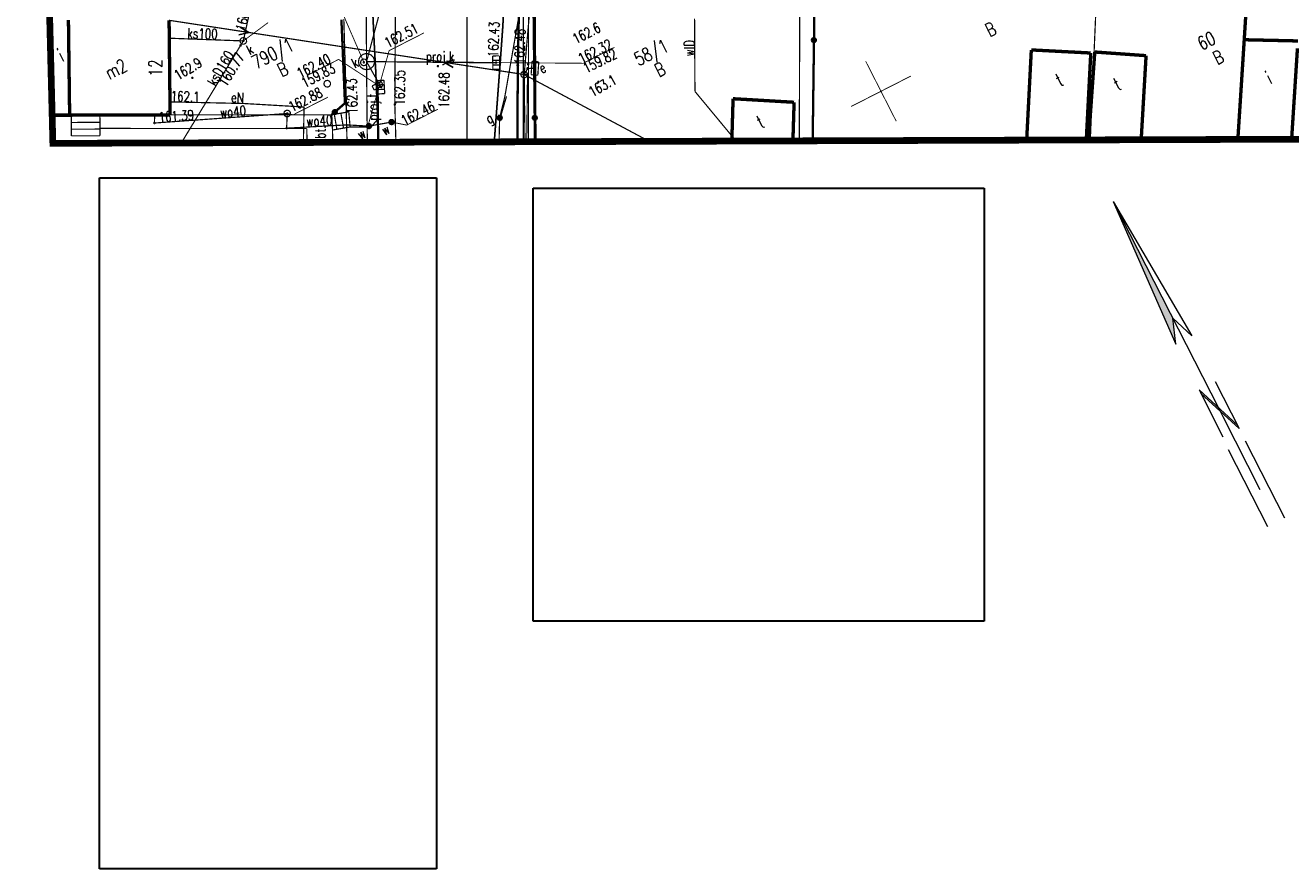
# Model space of a CAD drawing. Extents: x 0 to 7432618, y -40 to 5712028.
# Tile 60 of 165: x 7431171 to 7431265, y 5711570 to 5711632. Entities that reach past the tile are written whole.
import ezdxf
from ezdxf.enums import TextEntityAlignment as Align

# ---------------------------------------------------------------- set-up
doc = ezdxf.new("R2010")
doc.units = 0
doc.header["$MEASUREMENT"] = 0
for name, pattern in [('0', [1.5, 1, -0.5]), ('2218', [1, 0.5, -0.5]), ('3901', [0]), ('5102', [0])]:
    doc.linetypes.add(name, pattern=pattern)
for name, color, linetype in [('Dzialki', 7, 'Continuous'), ('EADTD_T_0', 7, 'Continuous'), ('EGBB_E_T_0', 7, 'Continuous'), ('EGBB_L_0', 7, 'Continuous'), ('EGBE_L_3', 7, 'Continuous'), ('Numery_dzialek', 7, 'Continuous'), ('OTK_E_T_3', 7, 'Continuous'), ('OTK_L_0', 7, 'Continuous'), ('OTK_L_1', 7, 'Continuous'), ('OTK_L_2', 7, 'Continuous'), ('OTK_L_4', 7, 'Continuous'), ('OTK_L_6', 7, 'Continuous'), ('OTO_L_0', 7, 'Continuous'), ('OTO_L_1', 7, 'Continuous'), ('OTO_L_2', 7, 'Continuous'), ('OTR_T_0', 7, 'Continuous'), ('OTR_T_1', 7, 'Continuous'), ('P_SUGP_L_0', 7, 'Continuous'), ('P_SUKP_E_T_0', 7, 'Continuous'), ('P_SUKP_L_0', 7, 'Continuous'), ('P_SUL_E_T_0', 7, 'Continuous'), ('P_SUL_L_0', 7, 'Continuous'), ('P_SUP_T_4', 7, 'Continuous'), ('SUE_E_T_1', 7, 'Continuous'), ('SUE_T_4', 7, 'Continuous'), ('SUEP_E_T_0', 7, 'Continuous'), ('SUEP_L_0', 7, 'Continuous'), ('SUER_T_0', 7, 'Continuous'), ('SUG_E_T_2', 7, 'Continuous'), ('SUG_T_1', 7, 'Continuous'), ('SUGP_L_0', 7, 'Continuous'), ('SUGR_T_0', 7, 'Continuous'), ('SUK_E_T_4', 7, 'Continuous'), ('SUK_T_1', 7, 'Continuous'), ('SUK_T_3', 7, 'Continuous'), ('SUKP_E_T_0', 7, 'Continuous'), ('SUKP_L_0', 7, 'Continuous'), ('SUKR_T_0', 7, 'Continuous'), ('SUL_L_1', 7, 'Continuous'), ('SUP_E_T_1', 7, 'Continuous'), ('SUP_L_1', 7, 'Continuous'), ('SUP_T_0', 7, 'Continuous'), ('SUP_T_2', 7, 'Continuous'), ('SUP_T_4', 7, 'Continuous'), ('SUW_E_T_2', 7, 'Continuous'), ('SUW_T_5', 7, 'Continuous'), ('SUWP_E_T_0', 7, 'Continuous'), ('SUWP_L_0', 7, 'Continuous'), ('SUWR_T_0', 7, 'Continuous'), ('Uzytki', 7, 'Continuous'), ('zakres', 7, 'Continuous'), ('Znak północy', 7, 'Continuous')]:
    doc.layers.add(name, color=color, linetype=linetype)
doc.layers.add('rura PRE', color=7, linetype='Continuous', lineweight=30, true_color=0x000000)
doc.styles.add('STYL_ARIAL', font='simplex', dxfattribs={"width": 0.75, "oblique": 0.1})
picture_1 = doc.add_image_def('image2.jpg', size_in_pixel=(1617, 3311))
picture_2 = doc.add_image_def('image3.jpg', size_in_pixel=(1075, 1032))

# ---------------------------------------------------------------- blocks, each defined once
blk = doc.blocks.new('W_POL')
at = {"color": 0, "linetype": 'Continuous', "lineweight": 0}
for p, q in [((0, 13.393), (-0.67, 1.818)), ((0, 13.393), (0, -3.92)), ((0, 13.393), (0.668, 1.818)), ((-0.67, 1.818), (0, 3.636)), ((0.668, 1.818), (0, 3.636)), ((-0.67, -2.007), (-0.67, -5.929)), ((-0.67, -2.007), (0.669, -5.621)), ((-0.67, -2.314), (0.67, -5.929)), ((0.669, -2.007), (0.669, -5.929)), ((0, -3.92), (0, -4.59)), ((0, -4.59), (0, -10.676)), ((-0.755, -6.94), (-0.755, -13.393)), ((0.671, -6.94), (0.671, -13.393))]:
    blk.add_line(p, q, dxfattribs=at)
at = {"color": 0, "linetype": 'Continuous', "lineweight": 0, "extrusion": (0, 0, -1)}
for points in [[(0, 13.393), (0, 3.636), (0.67, 1.818)], [(0, -3.814), (0, -4.122), (0.67, -2.007), (0.67, -2.314)]]:
    blk.add_solid(points, dxfattribs=at)

msp = doc.modelspace()

# ---------------------------------------------------------------- linework, layer by layer
at = {"layer": 'Dzialki', "color": 18, "true_color": 0x000000, "const_width": 0.09}
for points in [[(7431208.508, 5711654.877), (7431208.66, 5711623.655)], [(7431229.284, 5711623.723), (7431229.731, 5711654.68)], [(7431249.961, 5711623.791), (7431251.284, 5711654.495)], [(7431194.583, 5711623.608), (7431194.342, 5711632.788)]]:
    msp.add_lwpolyline(points, dxfattribs=at)
at = {"layer": 'EGBB_L_0', "color": 18, "true_color": 0x000000, "const_width": 0.25}
for points in [[(7431261.743, 5711636.26), (7431261.43, 5711631.25)], [(7431173.914, 5711625.634), (7431173.824, 5711632.722)], [(7431181.4, 5711625.655), (7431181.324, 5711632.698)], [(7431261.43, 5711631.25), (7431260.961, 5711623.925)], [(7431261.43, 5711631.25), (7431265.43, 5711631.16)], [(7431245.566, 5711630.492), (7431245.22, 5711623.776)], [(7431249.996, 5711630.262), (7431245.566, 5711630.492)], [(7431249.662, 5711623.79), (7431249.996, 5711630.262)], [(7431250.295, 5711630.336), (7431249.833, 5711623.791)], [(7431254.117, 5711630.065), (7431250.295, 5711630.336)], [(7431253.752, 5711623.804), (7431254.117, 5711630.065)], [(7431265.394, 5711630.605), (7431264.961, 5711623.841)], [(7431223.345, 5711626.859), (7431223.252, 5711623.703)], [(7431227.891, 5711626.594), (7431223.345, 5711626.859)], [(7431227.804, 5711623.718), (7431227.891, 5711626.594)], [(7431172.611, 5711625.634), (7431173.914, 5711625.634)], [(7431173.914, 5711625.634), (7431181.4, 5711625.655)], [(7431260.961, 5711623.925), (7431264.721, 5711623.84)]]:
    msp.add_lwpolyline(points, dxfattribs=at)
at = {"layer": 'EGBE_L_3', "color": 18, "true_color": 0x000000, "const_width": 0.09}
for points in [[(7431176.168, 5711625.64), (7431174.038, 5711625.634)], [(7431174.038, 5711625.634), (7431174.042, 5711624.091)], [(7431176.168, 5711625.596), (7431174.038, 5711625.591)], [(7431176.17, 5711624.647), (7431176.168, 5711625.64)], [(7431176.169, 5711625.097), (7431174.039, 5711625.091)], [(7431176.171, 5711624.597), (7431174.041, 5711624.591)], [(7431176.172, 5711624.097), (7431176.17, 5711624.647)], [(7431174.042, 5711624.091), (7431176.172, 5711624.097)], [(7431176.172, 5711624.097), (7431174.752, 5711624.093)]]:
    msp.add_lwpolyline(points, dxfattribs=at)
at = {"layer": 'OTK_L_0', "color": 18, "linetype": '0', "true_color": 0x000000, "const_width": 0.09}
for points in [[(7431196.429, 5711634.75), (7431196.621, 5711630.717)], [(7431206.185, 5711632.189), (7431206.358, 5711635.33)], [(7431205.995, 5711629.545), (7431206.185, 5711632.189)], [(7431196.621, 5711630.717), (7431196.719, 5711628.96)], [(7431196.719, 5711628.96), (7431196.851, 5711625.728)], [(7431205.669, 5711625.271), (7431205.995, 5711629.545)], [(7431196.859, 5711625.316), (7431196.368, 5711624.754)], [(7431196.851, 5711625.728), (7431196.891, 5711623.616)], [(7431196.891, 5711623.616), (7431196.859, 5711625.316)], [(7431205.552, 5711623.645), (7431205.669, 5711625.271)], [(7431194.811, 5711624.755), (7431193.5, 5711624.526)], [(7431193.5, 5711624.526), (7431193.513, 5711623.605)], [(7431196.368, 5711624.754), (7431194.811, 5711624.755)]]:
    msp.add_lwpolyline(points, dxfattribs=at)
at = {"layer": 'OTK_L_1', "color": 18, "true_color": 0x000000, "const_width": 0.125}
for points in [[(7431196.621, 5711630.717), (7431196.429, 5711634.75)], [(7431206.185, 5711632.189), (7431206.358, 5711635.33)], [(7431205.995, 5711629.545), (7431206.185, 5711632.189)], [(7431196.719, 5711628.96), (7431196.621, 5711630.717)], [(7431196.851, 5711625.728), (7431196.719, 5711628.96)], [(7431205.553, 5711623.645), (7431205.995, 5711629.545)], [(7431196.891, 5711623.616), (7431196.851, 5711625.728)]]:
    msp.add_lwpolyline(points, dxfattribs=at)
at = {"layer": 'OTK_L_2', "color": 18, "linetype": '0', "true_color": 0x000000, "const_width": 0.09}
for points in [[(7431208.106, 5711623.653), (7431208.088, 5711654.798)], [(7431196.621, 5711630.717), (7431196.429, 5711634.75)], [(7431206.358, 5711635.33), (7431206.185, 5711632.189)], [(7431194.342, 5711632.788), (7431194.552, 5711625.855)], [(7431206.185, 5711632.189), (7431205.995, 5711629.545)], [(7431196.719, 5711628.96), (7431196.621, 5711630.717)], [(7431196.851, 5711625.728), (7431196.719, 5711628.96)], [(7431205.995, 5711629.545), (7431205.669, 5711625.271)], [(7431194.552, 5711625.855), (7431194.713, 5711625.891)], [(7431194.713, 5711625.891), (7431194.811, 5711624.755)], [(7431196.368, 5711624.754), (7431196.859, 5711625.316)], [(7431196.859, 5711625.316), (7431196.851, 5711625.728)], [(7431205.669, 5711625.271), (7431205.552, 5711623.645)], [(7431194.811, 5711624.755), (7431196.368, 5711624.754)]]:
    msp.add_lwpolyline(points, dxfattribs=at)
at = {"layer": 'OTK_L_4', "color": 18, "linetype": '0', "true_color": 0x000000, "const_width": 0.09}
for points in [[(7431181.4, 5711625.655), (7431176.168, 5711625.64)], [(7431176.168, 5711625.64), (7431176.17, 5711624.647)], [(7431193.439, 5711625.662), (7431181.4, 5711625.655)], [(7431193.5, 5711624.521), (7431193.439, 5711625.662)], [(7431176.17, 5711624.647), (7431191.582, 5711624.637)], [(7431191.582, 5711624.637), (7431191.603, 5711623.598)], [(7431193.513, 5711623.605), (7431193.5, 5711624.521)]]:
    msp.add_lwpolyline(points, dxfattribs=at)
at = {"layer": 'OTK_L_6', "color": 18, "true_color": 0x000000, "const_width": 0.09}
for points in [[(7431194.552, 5711625.855), (7431193.445, 5711625.666)], [(7431193.445, 5711625.666), (7431193.5, 5711624.526)], [(7431193.826, 5711624.583), (7431193.632, 5711625.698)], [(7431194.319, 5711624.669), (7431194.125, 5711625.783)], [(7431194.713, 5711625.891), (7431194.552, 5711625.855)], [(7431194.811, 5711624.755), (7431194.713, 5711625.891)], [(7431193.5, 5711624.526), (7431194.811, 5711624.755)]]:
    msp.add_lwpolyline(points, dxfattribs=at)
at = {"layer": 'OTO_L_0', "color": 18, "linetype": '3901', "true_color": 0x000000, "const_width": 0.175}
for points in [[(7431229.276, 5711623.723), (7431229.678, 5711654.8)], [(7431194.164, 5711632.742), (7431194.426, 5711626.523)], [(7431208.487, 5711632.94), (7431208.585, 5711623.655)], [(7431194.426, 5711626.523), (7431193.439, 5711625.662)]]:
    msp.add_lwpolyline(points, dxfattribs=at)
at = {"layer": 'OTO_L_0', "color": 18, "true_color": 0x000000}
for centre, radius in [((7431229.373, 5711631.222), 0.175), ((7431229.373, 5711631.222), 0.158), ((7431229.373, 5711631.222), 0.14), ((7431229.373, 5711631.222), 0.122), ((7431229.373, 5711631.222), 0.105), ((7431229.373, 5711631.222), 0.0875), ((7431229.373, 5711631.222), 0.07), ((7431229.373, 5711631.222), 0.0525), ((7431229.373, 5711631.222), 0.035), ((7431193.665, 5711625.859), 0.175), ((7431193.665, 5711625.859), 0.158), ((7431193.665, 5711625.859), 0.14), ((7431193.665, 5711625.859), 0.122), ((7431193.665, 5711625.859), 0.105), ((7431193.665, 5711625.859), 0.0875), ((7431193.665, 5711625.859), 0.07), ((7431193.665, 5711625.859), 0.0525), ((7431193.665, 5711625.859), 0.035), ((7431208.566, 5711625.44), 0.175), ((7431208.566, 5711625.44), 0.158), ((7431208.566, 5711625.44), 0.14), ((7431208.566, 5711625.44), 0.122), ((7431208.566, 5711625.44), 0.105), ((7431208.566, 5711625.44), 0.0875), ((7431208.566, 5711625.44), 0.07), ((7431208.566, 5711625.44), 0.0525), ((7431208.566, 5711625.44), 0.035)]:
    msp.add_circle(centre, radius, dxfattribs=at)
at = {"layer": 'OTO_L_1', "color": 18, "true_color": 0x000000, "const_width": 0.09}
msp.add_lwpolyline([(7431193.513, 5711623.605), (7431193.5, 5711624.521)], dxfattribs=at)
at = {"layer": 'OTO_L_2', "color": 18, "true_color": 0x000000, "const_width": 0.09}
msp.add_lwpolyline([(7431193.5, 5711624.521), (7431193.44, 5711625.667)], dxfattribs=at)
at = {"layer": 'OTR_T_0', "color": 18, "true_color": 0x000000, "const_width": 0.09}
for points in [[(7431201.334, 5711629.331), (7431201.368, 5711629.333), (7431201.395, 5711629.311), (7431201.397, 5711629.277), (7431201.375, 5711629.25), (7431201.341, 5711629.248), (7431201.314, 5711629.27), (7431201.312, 5711629.304), (7431201.334, 5711629.331)], [(7431205.974, 5711629.585), (7431206.009, 5711629.588), (7431206.035, 5711629.565), (7431206.037, 5711629.531), (7431206.015, 5711629.505), (7431205.981, 5711629.502), (7431205.955, 5711629.524), (7431205.952, 5711629.559), (7431205.974, 5711629.585)], [(7431208.05, 5711629.453), (7431208.085, 5711629.456), (7431208.111, 5711629.434), (7431208.114, 5711629.399), (7431208.091, 5711629.373), (7431208.057, 5711629.37), (7431208.031, 5711629.393), (7431208.028, 5711629.427), (7431208.05, 5711629.453)], [(7431196.838, 5711625.369), (7431196.873, 5711625.372), (7431196.899, 5711625.349), (7431196.901, 5711625.315), (7431196.879, 5711625.289), (7431196.845, 5711625.286), (7431196.819, 5711625.308), (7431196.816, 5711625.343), (7431196.838, 5711625.369)]]:
    msp.add_lwpolyline(points, dxfattribs=at)
at = {"layer": 'OTR_T_1', "color": 18, "true_color": 0x000000, "const_width": 0.09}
for points in [[(7431183.036, 5711628.458), (7431183.07, 5711628.461), (7431183.096, 5711628.439), (7431183.099, 5711628.404), (7431183.076, 5711628.378), (7431183.042, 5711628.375), (7431183.016, 5711628.398), (7431183.013, 5711628.432), (7431183.036, 5711628.458)], [(7431213.288, 5711628.16), (7431213.323, 5711628.163), (7431213.349, 5711628.141), (7431213.352, 5711628.106), (7431213.329, 5711628.08), (7431213.295, 5711628.077), (7431213.269, 5711628.1), (7431213.266, 5711628.134), (7431213.288, 5711628.16)]]:
    msp.add_lwpolyline(points, dxfattribs=at)
at = {"layer": 'P_SUGP_L_0', "color": 56, "linetype": '0', "true_color": 0x808000, "const_width": 0.09}
msp.add_lwpolyline([(7431206.465, 5711627.035), (7431205.986, 5711625.399)], dxfattribs=at)
at = {"layer": 'P_SUKP_L_0', "color": 36, "linetype": '0', "true_color": 0x803300, "const_width": 0.09}
for points in [[(7431196.035, 5711629.621), (7431197.064, 5711633.461)], [(7431205.441, 5711629.534), (7431196.035, 5711629.621)]]:
    msp.add_lwpolyline(points, dxfattribs=at)
at = {"layer": 'P_SUL_L_0', "color": 30, "linetype": '0', "true_color": 0xff9100, "const_width": 0.09}
msp.add_lwpolyline([(7431196.901, 5711627.48), (7431196.945, 5711623.616)], dxfattribs=at)
at = {"layer": 'P_SUP_T_4', "color": 30, "true_color": 0xff9100, "const_width": 0.09}
for points in [[(7431197.12, 5711628.151), (7431196.451, 5711627.811)], [(7431197.279, 5711627.839), (7431197.12, 5711628.151)], [(7431196.451, 5711627.811), (7431196.61, 5711627.499)], [(7431196.61, 5711627.499), (7431197.279, 5711627.839)]]:
    msp.add_lwpolyline(points, dxfattribs=at)
at = {"layer": 'SUE_T_4', "color": 1, "true_color": 0xff0000, "const_width": 0.09}
for points in [[(7431208.37, 5711629.641), (7431208.297, 5711628.644)], [(7431208.869, 5711629.604), (7431208.37, 5711629.641)], [(7431208.795, 5711628.607), (7431208.869, 5711629.604)], [(7431208.297, 5711628.644), (7431208.795, 5711628.607)]]:
    msp.add_lwpolyline(points, dxfattribs=at)
at = {"layer": 'SUEP_L_0', "color": 1, "true_color": 0xff0000}
for p, q in [((7431187.255, 5711631.793), (7431186.527, 5711631.614)), ((7431187.255, 5711631.793), (7431186.614, 5711632.181)), ((7431201.85, 5711629.565), (7431202.578, 5711629.744)), ((7431201.85, 5711629.565), (7431202.492, 5711629.177))]:
    msp.add_line(p, q, dxfattribs=at)
at = {"layer": 'SUEP_L_0', "color": 1, "linetype": '5102', "true_color": 0xff0000, "const_width": 0.09}
for points in [[(7431207.781, 5711628.66), (7431210.188, 5711656.684)], [(7431181.324, 5711632.698), (7431207.781, 5711628.66)], [(7431207.842, 5711623.652), (7431207.781, 5711628.66)], [(7431207.781, 5711628.66), (7431217.102, 5711623.683)]]:
    msp.add_lwpolyline(points, dxfattribs=at)
at = {"layer": 'SUEP_L_0', "color": 1, "true_color": 0xff0000, "const_width": 0.09}
for points in [[(7431207.725, 5711623.652), (7431207.708, 5711655.962)], [(7431207.489, 5711638.308), (7431207.307, 5711629.349)], [(7431207.307, 5711629.349), (7431207.274, 5711623.65)], [(7431207.781, 5711628.66), (7431208.046, 5711629.109)], [(7431208.046, 5711629.109), (7431208.583, 5711629.124)], [(7431208.032, 5711628.675), (7431207.781, 5711628.66)], [(7431207.976, 5711623.653), (7431208.032, 5711628.675)], [(7431181.39, 5711626.623), (7431186.888, 5711626.502)], [(7431186.888, 5711626.502), (7431191.382, 5711626.241)], [(7431191.382, 5711626.241), (7431191.33, 5711623.597)]]:
    msp.add_lwpolyline(points, dxfattribs=at)
at = {"layer": 'SUER_T_0', "color": 1, "true_color": 0xff0000, "const_width": 0.09}
for points in [[(7431207.278, 5711629.405), (7431207.326, 5711629.409), (7431207.362, 5711629.378), (7431207.366, 5711629.33), (7431207.335, 5711629.293), (7431207.287, 5711629.29), (7431207.251, 5711629.321), (7431207.247, 5711629.368), (7431207.278, 5711629.405)], [(7431208.018, 5711629.164), (7431208.066, 5711629.168), (7431208.102, 5711629.137), (7431208.106, 5711629.089), (7431208.075, 5711629.053), (7431208.027, 5711629.049), (7431207.991, 5711629.08), (7431207.987, 5711629.128), (7431208.018, 5711629.164)], [(7431181.396, 5711626.677), (7431181.443, 5711626.681), (7431181.48, 5711626.65), (7431181.483, 5711626.602), (7431181.452, 5711626.566), (7431181.405, 5711626.562), (7431181.368, 5711626.593), (7431181.364, 5711626.641), (7431181.396, 5711626.677)]]:
    msp.add_lwpolyline(points, dxfattribs=at)
at = {"layer": 'SUG_T_1', "color": 56, "true_color": 0x808000, "const_width": 0.09}
for points in [[(7431205.864, 5711625.617), (7431205.999, 5711625.634), (7431206.114, 5711625.559), (7431206.154, 5711625.429), (7431206.101, 5711625.303), (7431205.979, 5711625.241), (7431205.845, 5711625.271), (7431205.763, 5711625.381), (7431205.77, 5711625.517), (7431205.864, 5711625.617)], [(7431205.875, 5711625.595), (7431205.994, 5711625.61), (7431206.094, 5711625.544), (7431206.129, 5711625.43), (7431206.082, 5711625.32), (7431205.976, 5711625.265), (7431205.859, 5711625.292), (7431205.787, 5711625.388), (7431205.793, 5711625.507), (7431205.875, 5711625.595)], [(7431205.886, 5711625.573), (7431206.001, 5711625.582), (7431206.088, 5711625.507), (7431206.097, 5711625.393), (7431206.022, 5711625.305), (7431205.908, 5711625.296), (7431205.821, 5711625.371), (7431205.812, 5711625.485), (7431205.886, 5711625.573)], [(7431205.898, 5711625.55), (7431205.993, 5711625.558), (7431206.066, 5711625.496), (7431206.073, 5711625.4), (7431206.011, 5711625.328), (7431205.916, 5711625.32), (7431205.843, 5711625.382), (7431205.835, 5711625.478), (7431205.898, 5711625.55)], [(7431205.909, 5711625.528), (7431205.985, 5711625.534), (7431206.043, 5711625.484), (7431206.049, 5711625.408), (7431206, 5711625.35), (7431205.923, 5711625.344), (7431205.865, 5711625.394), (7431205.859, 5711625.47), (7431205.909, 5711625.528)], [(7431205.92, 5711625.506), (7431205.977, 5711625.51), (7431206.021, 5711625.473), (7431206.026, 5711625.416), (7431205.988, 5711625.372), (7431205.931, 5711625.368), (7431205.887, 5711625.405), (7431205.883, 5711625.462), (7431205.92, 5711625.506)], [(7431205.932, 5711625.484), (7431205.97, 5711625.487), (7431205.999, 5711625.462), (7431206.002, 5711625.424), (7431205.977, 5711625.395), (7431205.939, 5711625.391), (7431205.91, 5711625.416), (7431205.907, 5711625.455), (7431205.932, 5711625.484)], [(7431205.943, 5711625.461), (7431205.962, 5711625.463), (7431205.977, 5711625.45), (7431205.978, 5711625.431), (7431205.966, 5711625.417), (7431205.947, 5711625.415), (7431205.932, 5711625.428), (7431205.931, 5711625.447), (7431205.943, 5711625.461)], [(7431205.951, 5711625.445), (7431205.957, 5711625.446), (7431205.961, 5711625.442), (7431205.961, 5711625.437), (7431205.958, 5711625.433), (7431205.952, 5711625.432), (7431205.948, 5711625.436), (7431205.947, 5711625.441), (7431205.951, 5711625.445)]]:
    msp.add_lwpolyline(points, dxfattribs=at)
at = {"layer": 'SUGP_L_0', "color": 56, "true_color": 0x808000, "const_width": 0.09}
for points in [[(7431207.36, 5711632.856), (7431206.34, 5711627.016)], [(7431206.34, 5711627.016), (7431205.954, 5711625.439)], [(7431205.954, 5711625.439), (7431205.907, 5711623.646)]]:
    msp.add_lwpolyline(points, dxfattribs=at)
at = {"layer": 'SUGR_T_0', "color": 56, "true_color": 0x808000, "const_width": 0.065}
msp.add_lwpolyline([(7431205.926, 5711625.495), (7431205.974, 5711625.499), (7431206.01, 5711625.467), (7431206.014, 5711625.42), (7431205.983, 5711625.383), (7431205.935, 5711625.38), (7431205.899, 5711625.411), (7431205.895, 5711625.458), (7431205.926, 5711625.495)], dxfattribs=at)
at = {"layer": 'SUK_T_1', "color": 36, "true_color": 0x803300, "const_width": 0.09}
for points in [[(7431205.439, 5711630.046), (7431205.939, 5711630.048)], [(7431205.442, 5711629.046), (7431205.439, 5711630.046)], [(7431205.939, 5711630.048), (7431205.942, 5711629.048)], [(7431205.44, 5711629.721), (7431205.94, 5711629.723)], [(7431205.441, 5711629.371), (7431205.941, 5711629.373)], [(7431205.942, 5711629.048), (7431205.442, 5711629.046)], [(7431196.834, 5711628.208), (7431197.333, 5711628.238)], [(7431196.894, 5711627.21), (7431196.834, 5711628.208)], [(7431197.333, 5711628.238), (7431197.393, 5711627.24)], [(7431196.853, 5711627.884), (7431197.352, 5711627.914)], [(7431196.874, 5711627.535), (7431197.373, 5711627.565)], [(7431197.393, 5711627.24), (7431196.894, 5711627.21)]]:
    msp.add_lwpolyline(points, dxfattribs=at)
at = {"layer": 'SUK_T_3', "color": 36, "true_color": 0x803300, "const_width": 0.09}
msp.add_lwpolyline([(7431186.741, 5711631.384), (7431186.88, 5711631.41), (7431187.01, 5711631.357), (7431187.091, 5711631.242), (7431187.097, 5711631.102), (7431187.026, 5711630.98), (7431186.901, 5711630.916), (7431186.761, 5711630.93), (7431186.65, 5711631.018), (7431186.605, 5711631.151), (7431186.639, 5711631.288), (7431186.741, 5711631.384)], dxfattribs=at)
at = {"layer": 'SUKP_L_0', "color": 36, "true_color": 0x803300, "const_width": 0.09}
for points in [[(7431228.38, 5711653.796), (7431228.279, 5711623.72)], [(7431190.729, 5711648.837), (7431186.855, 5711631.162)], [(7431195.958, 5711645.152), (7431196.034, 5711629.621)], [(7431186.855, 5711631.162), (7431181.338, 5711631.363)], [(7431182.236, 5711623.567), (7431186.855, 5711631.162)], [(7431196.034, 5711629.621), (7431205.691, 5711629.547)], [(7431197.113, 5711627.724), (7431196.034, 5711629.621)], [(7431196.034, 5711629.621), (7431196.093, 5711623.613)]]:
    msp.add_lwpolyline(points, dxfattribs=at)
at = {"layer": 'SUKR_T_0', "color": 36, "true_color": 0x803300, "const_width": 0.065}
for points in [[(7431195.838, 5711629.566), (7431193.641, 5711634.638)], [(7431186.855, 5711631.162), (7431188.7, 5711632.525)], [(7431186.98, 5711631.919), (7431187.028, 5711631.922), (7431187.064, 5711631.891), (7431187.068, 5711631.844), (7431187.037, 5711631.807), (7431186.989, 5711631.804), (7431186.953, 5711631.835), (7431186.949, 5711631.882), (7431186.98, 5711631.919)], [(7431186.625, 5711630.887), (7431186.673, 5711630.891), (7431186.709, 5711630.859), (7431186.713, 5711630.812), (7431186.682, 5711630.775), (7431186.634, 5711630.772), (7431186.598, 5711630.803), (7431186.594, 5711630.85), (7431186.625, 5711630.887)], [(7431186.826, 5711631.217), (7431186.874, 5711631.221), (7431186.91, 5711631.19), (7431186.914, 5711631.142), (7431186.883, 5711631.106), (7431186.835, 5711631.102), (7431186.799, 5711631.133), (7431186.795, 5711631.181), (7431186.826, 5711631.217)], [(7431212.183, 5711629.497), (7431214.504, 5711630.68)], [(7431191.607, 5711628.589), (7431193.953, 5711629.785)], [(7431197.113, 5711627.724), (7431193.953, 5711629.785)], [(7431195.81, 5711629.622), (7431195.857, 5711629.626), (7431195.894, 5711629.595), (7431195.897, 5711629.547), (7431195.866, 5711629.511), (7431195.819, 5711629.507), (7431195.782, 5711629.538), (7431195.779, 5711629.586), (7431195.81, 5711629.622)], [(7431205.662, 5711629.603), (7431205.71, 5711629.607), (7431205.746, 5711629.575), (7431205.75, 5711629.528), (7431205.719, 5711629.491), (7431205.671, 5711629.488), (7431205.635, 5711629.519), (7431205.631, 5711629.566), (7431205.662, 5711629.603)], [(7431205.691, 5711629.547), (7431212.183, 5711629.497)], [(7431197.085, 5711627.78), (7431197.133, 5711627.784), (7431197.169, 5711627.753), (7431197.173, 5711627.705), (7431197.142, 5711627.669), (7431197.094, 5711627.665), (7431197.058, 5711627.696), (7431197.054, 5711627.744), (7431197.085, 5711627.78)]]:
    msp.add_lwpolyline(points, dxfattribs=at)
at = {"layer": 'SUL_L_1', "color": 18, "true_color": 0x000000, "const_width": 0.175}
for points in [[(7431207.489, 5711638.308), (7431207.307, 5711629.349)], [(7431207.307, 5711629.349), (7431207.274, 5711623.65)]]:
    msp.add_lwpolyline(points, dxfattribs=at)
at = {"layer": 'SUP_L_1', "color": 36, "true_color": 0x803300, "const_width": 0.09}
msp.add_lwpolyline([(7431195.777, 5711629.08), (7431195.598, 5711629.209), (7431195.479, 5711629.395), (7431195.434, 5711629.611), (7431195.471, 5711629.828), (7431195.584, 5711630.018), (7431195.757, 5711630.154), (7431195.968, 5711630.218), (7431196.188, 5711630.201), (7431196.387, 5711630.106), (7431196.539, 5711629.946), (7431196.622, 5711629.742), (7431196.626, 5711629.522), (7431196.55, 5711629.315), (7431196.404, 5711629.149), (7431196.209, 5711629.047), (7431195.99, 5711629.023), (7431195.777, 5711629.08)], dxfattribs=at)
at = {"layer": 'SUP_T_0', "color": 5, "true_color": 0x0000ff, "const_width": 0.09}
msp.add_lwpolyline([(7431190.011, 5711625.98), (7431190.15, 5711626.006), (7431190.28, 5711625.953), (7431190.361, 5711625.838), (7431190.367, 5711625.697), (7431190.296, 5711625.575), (7431190.171, 5711625.511), (7431190.031, 5711625.526), (7431189.92, 5711625.613), (7431189.875, 5711625.747), (7431189.909, 5711625.883), (7431190.011, 5711625.98)], dxfattribs=at)
at = {"layer": 'SUP_T_2', "color": 18, "true_color": 0x000000, "const_width": 0.09}
for points in [[(7431207.668, 5711628.882), (7431207.806, 5711628.908), (7431207.937, 5711628.855), (7431208.018, 5711628.74), (7431208.024, 5711628.599), (7431207.953, 5711628.478), (7431207.828, 5711628.414), (7431207.687, 5711628.428), (7431207.577, 5711628.515), (7431207.532, 5711628.649), (7431207.565, 5711628.786), (7431207.668, 5711628.882)], [(7431192.994, 5711628.198), (7431193.133, 5711628.224), (7431193.263, 5711628.171), (7431193.344, 5711628.056), (7431193.35, 5711627.915), (7431193.279, 5711627.793), (7431193.154, 5711627.73), (7431193.014, 5711627.744), (7431192.903, 5711627.831), (7431192.858, 5711627.965), (7431192.892, 5711628.101), (7431192.994, 5711628.198)]]:
    msp.add_lwpolyline(points, dxfattribs=at)
at = {"layer": 'SUP_T_4', "color": 18, "true_color": 0x000000, "const_width": 0.09}
msp.add_lwpolyline([(7431196.036, 5711629.719), (7431196.087, 5711629.588), (7431196.059, 5711629.45), (7431195.961, 5711629.349), (7431195.824, 5711629.317), (7431195.691, 5711629.364), (7431195.605, 5711629.475), (7431195.593, 5711629.616), (7431195.659, 5711629.74), (7431195.781, 5711629.81), (7431195.922, 5711629.802), (7431196.036, 5711629.719)], dxfattribs=at)
at = {"layer": 'SUW_T_5', "color": 5, "true_color": 0x0000ff, "const_width": 0.09}
for points in [[(7431197.811, 5711625.297), (7431197.947, 5711625.313), (7431198.062, 5711625.239), (7431198.102, 5711625.108), (7431198.048, 5711624.982), (7431197.927, 5711624.92), (7431197.793, 5711624.951), (7431197.711, 5711625.06), (7431197.718, 5711625.197), (7431197.811, 5711625.297)], [(7431197.823, 5711625.274), (7431197.942, 5711625.289), (7431198.042, 5711625.224), (7431198.077, 5711625.109), (7431198.03, 5711624.999), (7431197.923, 5711624.945), (7431197.807, 5711624.972), (7431197.735, 5711625.067), (7431197.741, 5711625.187), (7431197.823, 5711625.274)], [(7431197.834, 5711625.252), (7431197.949, 5711625.261), (7431198.036, 5711625.187), (7431198.045, 5711625.072), (7431197.97, 5711624.985), (7431197.856, 5711624.976), (7431197.769, 5711625.05), (7431197.759, 5711625.165), (7431197.834, 5711625.252)], [(7431197.845, 5711625.23), (7431197.941, 5711625.237), (7431198.014, 5711625.175), (7431198.021, 5711625.08), (7431197.959, 5711625.007), (7431197.864, 5711625), (7431197.791, 5711625.062), (7431197.783, 5711625.157), (7431197.845, 5711625.23)], [(7431197.857, 5711625.208), (7431197.933, 5711625.214), (7431197.991, 5711625.164), (7431197.997, 5711625.088), (7431197.948, 5711625.029), (7431197.871, 5711625.023), (7431197.813, 5711625.073), (7431197.807, 5711625.149), (7431197.857, 5711625.208)], [(7431197.868, 5711625.185), (7431197.925, 5711625.19), (7431197.969, 5711625.153), (7431197.973, 5711625.095), (7431197.936, 5711625.052), (7431197.879, 5711625.047), (7431197.835, 5711625.084), (7431197.831, 5711625.142), (7431197.868, 5711625.185)], [(7431197.88, 5711625.163), (7431197.918, 5711625.166), (7431197.947, 5711625.141), (7431197.95, 5711625.103), (7431197.925, 5711625.074), (7431197.887, 5711625.071), (7431197.858, 5711625.096), (7431197.855, 5711625.134), (7431197.88, 5711625.163)], [(7431197.891, 5711625.141), (7431197.91, 5711625.142), (7431197.924, 5711625.13), (7431197.926, 5711625.111), (7431197.914, 5711625.096), (7431197.894, 5711625.095), (7431197.88, 5711625.107), (7431197.878, 5711625.126), (7431197.891, 5711625.141)], [(7431197.899, 5711625.125), (7431197.904, 5711625.125), (7431197.909, 5711625.122), (7431197.909, 5711625.116), (7431197.905, 5711625.112), (7431197.9, 5711625.112), (7431197.896, 5711625.115), (7431197.895, 5711625.121), (7431197.899, 5711625.125)], [(7431196.123, 5711624.998), (7431196.259, 5711625.014), (7431196.374, 5711624.94), (7431196.414, 5711624.809), (7431196.36, 5711624.683), (7431196.238, 5711624.621), (7431196.105, 5711624.652), (7431196.023, 5711624.761), (7431196.03, 5711624.898), (7431196.123, 5711624.998)], [(7431196.135, 5711624.975), (7431196.253, 5711624.99), (7431196.354, 5711624.925), (7431196.389, 5711624.81), (7431196.342, 5711624.7), (7431196.235, 5711624.646), (7431196.119, 5711624.673), (7431196.047, 5711624.768), (7431196.053, 5711624.888), (7431196.135, 5711624.975)], [(7431196.146, 5711624.953), (7431196.26, 5711624.962), (7431196.348, 5711624.888), (7431196.357, 5711624.773), (7431196.282, 5711624.686), (7431196.168, 5711624.677), (7431196.08, 5711624.751), (7431196.071, 5711624.866), (7431196.146, 5711624.953)], [(7431196.157, 5711624.931), (7431196.253, 5711624.938), (7431196.325, 5711624.876), (7431196.333, 5711624.781), (7431196.271, 5711624.708), (7431196.175, 5711624.701), (7431196.103, 5711624.763), (7431196.095, 5711624.858), (7431196.157, 5711624.931)], [(7431196.169, 5711624.909), (7431196.245, 5711624.915), (7431196.303, 5711624.865), (7431196.309, 5711624.789), (7431196.259, 5711624.73), (7431196.183, 5711624.724), (7431196.125, 5711624.774), (7431196.119, 5711624.85), (7431196.169, 5711624.909)], [(7431196.18, 5711624.886), (7431196.237, 5711624.891), (7431196.281, 5711624.854), (7431196.285, 5711624.796), (7431196.248, 5711624.753), (7431196.191, 5711624.748), (7431196.147, 5711624.785), (7431196.143, 5711624.843), (7431196.18, 5711624.886)], [(7431196.191, 5711624.864), (7431196.229, 5711624.867), (7431196.259, 5711624.842), (7431196.262, 5711624.804), (7431196.237, 5711624.775), (7431196.198, 5711624.772), (7431196.169, 5711624.797), (7431196.166, 5711624.835), (7431196.191, 5711624.864)], [(7431196.203, 5711624.842), (7431196.222, 5711624.843), (7431196.236, 5711624.831), (7431196.238, 5711624.812), (7431196.225, 5711624.797), (7431196.206, 5711624.796), (7431196.192, 5711624.808), (7431196.19, 5711624.827), (7431196.203, 5711624.842)], [(7431196.211, 5711624.826), (7431196.216, 5711624.826), (7431196.22, 5711624.823), (7431196.221, 5711624.817), (7431196.217, 5711624.813), (7431196.212, 5711624.813), (7431196.208, 5711624.816), (7431196.207, 5711624.822), (7431196.211, 5711624.826)]]:
    msp.add_lwpolyline(points, dxfattribs=at)
at = {"layer": 'SUWP_L_0', "color": 5, "true_color": 0x0000ff, "const_width": 0.09}
for points in [[(7431198.143, 5711626.431), (7431198.287, 5711650.773)], [(7431203.518, 5711634.343), (7431203.514, 5711623.638)], [(7431220.475, 5711632.808), (7431220.504, 5711627.402)], [(7431220.504, 5711627.402), (7431223.572, 5711623.704)], [(7431198.181, 5711625.111), (7431198.143, 5711626.431)], [(7431190.125, 5711625.757), (7431180.228, 5711625.047)], [(7431180.228, 5711625.047), (7431180.255, 5711625.652)], [(7431190.125, 5711625.757), (7431190.083, 5711624.663)], [(7431196.214, 5711624.819), (7431197.902, 5711625.119)], [(7431197.902, 5711625.119), (7431198.181, 5711625.111)], [(7431198.225, 5711623.62), (7431198.181, 5711625.111)], [(7431190.083, 5711624.663), (7431194.549, 5711624.91)], [(7431194.549, 5711624.91), (7431196.214, 5711624.819)]]:
    msp.add_lwpolyline(points, dxfattribs=at)
at = {"layer": 'SUWR_T_0', "color": 5, "true_color": 0x0000ff, "const_width": 0.065}
for points in [[(7431196.125, 5711624.774), (7431197.718, 5711630.436), (7431200.311, 5711631.758)], [(7431190.125, 5711625.757), (7431190.575, 5711625.661), (7431193.168, 5711626.982)], [(7431198.114, 5711626.486), (7431198.162, 5711626.49), (7431198.198, 5711626.459), (7431198.202, 5711626.411), (7431198.171, 5711626.375), (7431198.123, 5711626.371), (7431198.087, 5711626.402), (7431198.083, 5711626.45), (7431198.114, 5711626.486)], [(7431199.027, 5711624.894), (7431201.349, 5711626.077)], [(7431190.096, 5711625.813), (7431190.144, 5711625.817), (7431190.18, 5711625.786), (7431190.184, 5711625.738), (7431190.153, 5711625.701), (7431190.105, 5711625.698), (7431190.069, 5711625.729), (7431190.065, 5711625.776), (7431190.096, 5711625.813)], [(7431197.874, 5711625.174), (7431197.922, 5711625.178), (7431197.958, 5711625.147), (7431197.962, 5711625.099), (7431197.931, 5711625.063), (7431197.883, 5711625.059), (7431197.847, 5711625.09), (7431197.843, 5711625.138), (7431197.874, 5711625.174)], [(7431180.2, 5711625.103), (7431180.248, 5711625.106), (7431180.284, 5711625.075), (7431180.288, 5711625.028), (7431180.257, 5711624.991), (7431180.209, 5711624.988), (7431180.173, 5711625.019), (7431180.169, 5711625.066), (7431180.2, 5711625.103)], [(7431190.055, 5711624.719), (7431190.102, 5711624.723), (7431190.139, 5711624.692), (7431190.143, 5711624.644), (7431190.111, 5711624.608), (7431190.064, 5711624.604), (7431190.027, 5711624.635), (7431190.024, 5711624.683), (7431190.055, 5711624.719)], [(7431196.186, 5711624.875), (7431196.233, 5711624.879), (7431196.27, 5711624.848), (7431196.273, 5711624.8), (7431196.242, 5711624.764), (7431196.195, 5711624.76), (7431196.158, 5711624.791), (7431196.155, 5711624.839), (7431196.186, 5711624.875)], [(7431197.902, 5711625.119), (7431199.027, 5711624.894)]]:
    msp.add_lwpolyline(points, dxfattribs=at)
at = {"layer": 'Uzytki', "color": 96, "linetype": '2218', "true_color": 0x008000, "const_width": 0.09}
for points in [[(7431208.508, 5711654.877), (7431208.66, 5711623.655)], [(7431194.583, 5711623.608), (7431194.342, 5711632.788)]]:
    msp.add_lwpolyline(points, dxfattribs=at)
at = {"layer": 'zakres', "color": 18, "linetype": '0', "true_color": 0x000000, "const_width": 0.5}
msp.add_lwpolyline([(7431170.861, 5711694.664), (7431172.664, 5711623.536), (7431599.413, 5711624.947), (7431599.511, 5711698.029), (7431170.861, 5711694.664)], dxfattribs=at)
at = {"layer": 'zakres', "color": 18, "true_color": 0x000000, "const_width": 0.065}
for points in [[(7431235.5, 5711625.185), (7431233.23, 5711629.64)], [(7431232.138, 5711626.277), (7431236.593, 5711628.547)]]:
    msp.add_lwpolyline(points, dxfattribs=at)
at = {"layer": 'zakres', "color": 18, "true_color": 0x000000}
msp.add_point((7431234.365, 5711627.412), dxfattribs=at)

# ---------------------------------------------------------------- block references
at = {"layer": 'Znak północy', "color": 7, "linetype": 'Continuous', "lineweight": 25, "rotation": 26.99999999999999}
msp.add_blockref('W_POL', (7431257.753, 5711607.276), dxfattribs=at)

# ---------------------------------------------------------------- texts
at = {"layer": 'EADTD_T_0', "color": 18, "true_color": 0x000000, "style": 'STYL_ARIAL', "width": 0.75}
msp.add_text('12', height=1, rotation=90.6168, dxfattribs=at).set_placement((7431181.108, 5711629.157), align=Align.BOTTOM_CENTER)
at = {"layer": 'EGBB_E_T_0', "color": 18, "true_color": 0x000000, "style": 'STYL_ARIAL', "width": 0.75}
for s, p in [('i', (7431173.233, 5711630.104)), ('m2', (7431177.36, 5711629.073)), ('i', (7431263.242, 5711628.431)), ('t', (7431247.639, 5711628.274)), ('t', (7431251.944, 5711627.962)), ('t', (7431225.359, 5711625.164))]:
    msp.add_text(s, height=1, rotation=27, dxfattribs=at).set_placement(p, align=Align.MIDDLE_CENTER)
at = {"layer": 'Numery_dzialek', "color": 18, "true_color": 0x000000, "style": 'STYL_ARIAL', "width": 0.75}
for s, p in [('60', (7431257.816, 5711631.327)), ('790/1', (7431187.362, 5711629.925)), ('58/1', (7431215.844, 5711630.156))]:
    msp.add_text(s, height=1, rotation=27, dxfattribs=at).set_placement(p, align=Align.TOP_LEFT)
at = {"layer": 'OTK_E_T_3', "color": 18, "true_color": 0x000000, "style": 'STYL_ARIAL', "width": 0.75}
msp.add_text('bt.', height=0.75, rotation=88.4675, dxfattribs=at).set_placement((7431192.6, 5711624.386), align=Align.MIDDLE_CENTER)
at = {"layer": 'OTR_T_0', "color": 18, "true_color": 0x000000, "style": 'STYL_ARIAL', "width": 0.75}
for s, rotation, p in [('162.43', 87.6815, (7431206.058, 5711629.93)), ('162.48', 89.0547, (7431208.029, 5711629.414)), ('162.43', 91.7979, (7431195.599, 5711625.752)), ('162.48', 90.0452, (7431202.408, 5711626.174))]:
    msp.add_text(s, height=0.75, rotation=rotation, dxfattribs=at).set_placement(p, align=Align.BOTTOM_LEFT)
at = {"layer": 'OTR_T_1', "color": 18, "true_color": 0x000000, "style": 'STYL_ARIAL', "width": 0.75}
msp.add_text('162.6', height=0.75, rotation=27, dxfattribs=at).set_placement((7431213.217, 5711632.567), align=Align.TOP_RIGHT)
msp.add_text('162.9', height=0.75, rotation=30.8756, dxfattribs=at).set_placement((7431182.107, 5711628.014), align=Align.BOTTOM_LEFT)
msp.add_text('163.1', height=0.75, rotation=29.1693, dxfattribs=at).set_placement((7431212.488, 5711627.629), align=Align.TOP_LEFT)
at = {"layer": 'P_SUKP_E_T_0', "color": 36, "true_color": 0x803300, "style": 'STYL_ARIAL', "width": 0.75}
msp.add_text('proj.k', height=0.75, rotation=359.4694, dxfattribs=at).set_placement((7431201.512, 5711629.999), align=Align.MIDDLE_CENTER)
at = {"layer": 'P_SUL_E_T_0', "color": 30, "true_color": 0xff9100, "style": 'STYL_ARIAL', "width": 0.75}
msp.add_text('proj.t', height=0.75, rotation=90.6485, dxfattribs=at).set_placement((7431196.489, 5711626.243), align=Align.MIDDLE_CENTER)
at = {"layer": 'SUE_E_T_1', "color": 1, "true_color": 0xff0000, "style": 'STYL_ARIAL', "width": 0.75}
msp.add_text('e', height=0.75, rotation=27, dxfattribs=at).set_placement((7431209.209, 5711628.517), align=Align.BOTTOM_LEFT)
at = {"layer": 'SUEP_E_T_0', "color": 1, "true_color": 0xff0000, "style": 'STYL_ARIAL', "width": 0.75}
msp.add_text('eN', height=0.75, rotation=357.8114, dxfattribs=at).set_placement((7431186.42, 5711626.944), align=Align.MIDDLE_CENTER)
at = {"layer": 'SUER_T_0', "color": 1, "true_color": 0xff0000, "style": 'STYL_ARIAL', "width": 0.75}
msp.add_text('162.1', height=0.75, rotation=358.741, dxfattribs=at).set_placement((7431182.526, 5711627.022), align=Align.MIDDLE_CENTER)
at = {"layer": 'SUG_E_T_2', "color": 56, "true_color": 0x808000, "style": 'STYL_ARIAL', "width": 0.75}
msp.add_text('g', height=0.75, rotation=27, dxfattribs=at).set_placement((7431205.246, 5711624.766), align=Align.BOTTOM_LEFT)
at = {"layer": 'SUK_E_T_4', "color": 36, "true_color": 0x803300, "style": 'STYL_ARIAL', "width": 0.75}
msp.add_text('k', height=0.75, rotation=27, dxfattribs=at).set_placement((7431187.352, 5711630.955), align=Align.TOP_RIGHT)
at = {"layer": 'SUKP_E_T_0', "color": 36, "true_color": 0x803300, "style": 'STYL_ARIAL', "width": 0.75}
for s, rotation, p in [('ks100', 358, (7431183.813, 5711631.7)), ('ksD160', 58.6912, (7431185.151, 5711629.128))]:
    msp.add_text(s, height=0.75, rotation=rotation, dxfattribs=at).set_placement(p, align=Align.MIDDLE_CENTER)
at = {"layer": 'SUKR_T_0', "color": 36, "true_color": 0x803300, "style": 'STYL_ARIAL', "width": 0.75}
msp.add_text('160.69', height=0.75, rotation=77.6359, dxfattribs=at).set_placement((7431186.634, 5711631.937), align=Align.MIDDLE_LEFT)
for s, p in [('162.32', (7431211.714, 5711630.125)), ('162.40', (7431190.743, 5711629.033)), ('159.82', (7431212.069, 5711629.409)), ('159.83', (7431191.081, 5711628.325))]:
    msp.add_text(s, height=0.75, rotation=27, dxfattribs=at).set_placement(p, align=Align.TOP_LEFT)
msp.add_text('160.77', height=0.75, rotation=58.6912, dxfattribs=at).set_placement((7431185.964, 5711629.03), align=Align.MIDDLE_CENTER)
at = {"layer": 'SUP_E_T_1', "color": 18, "true_color": 0x000000, "style": 'STYL_ARIAL', "width": 0.75}
msp.add_text('k', height=0.75, rotation=27, dxfattribs=at).set_placement((7431195.613, 5711629.11), align=Align.BOTTOM_RIGHT)
at = {"layer": 'SUW_E_T_2', "color": 5, "true_color": 0x0000ff, "style": 'STYL_ARIAL', "width": 0.75}
for p in [(7431195.688, 5711623.592), (7431197.477, 5711623.902)]:
    msp.add_text('w', height=0.75, rotation=27, dxfattribs=at).set_placement(p, align=Align.BOTTOM_LEFT)
at = {"layer": 'SUWP_E_T_0', "color": 5, "true_color": 0x0000ff, "style": 'STYL_ARIAL', "width": 0.75}
for s, rotation, p in [('wlD', 90.3041, (7431220.083, 5711630.636)), ('wo40', 4.25, (7431186.083, 5711625.889)), ('wo40', 3.168, (7431192.514, 5711625.218))]:
    msp.add_text(s, height=0.75, rotation=rotation, dxfattribs=at).set_placement(p, align=Align.MIDDLE_CENTER)
at = {"layer": 'SUWR_T_0', "color": 5, "true_color": 0x0000ff, "style": 'STYL_ARIAL', "width": 0.75}
for s, p in [('162.51', (7431197.616, 5711630.636)), ('162.88', (7431190.473, 5711625.861))]:
    msp.add_text(s, height=0.75, rotation=27, dxfattribs=at).set_placement(p)
msp.add_text('162.35', height=0.75, rotation=89.6609, dxfattribs=at).set_placement((7431198.501, 5711626.355), align=Align.MIDDLE_LEFT)
msp.add_text('162.46', height=0.75, rotation=27, dxfattribs=at).set_placement((7431198.955, 5711624.64), align=Align.BOTTOM_LEFT)
msp.add_text('161.39', height=0.75, rotation=3.94, dxfattribs=at).set_placement((7431181.858, 5711625.566), align=Align.MIDDLE_CENTER)
at = {"layer": 'Uzytki', "color": 96, "true_color": 0x008000, "style": 'STYL_ARIAL', "width": 0.75}
for p in [(7431242.895, 5711631.309), (7431259.856, 5711629.239), (7431190.15, 5711628.344), (7431218.262, 5711628.324)]:
    msp.add_text('B', height=1, rotation=27, dxfattribs=at).set_placement(p, align=Align.BOTTOM_CENTER)

# ---------------------------------------------------------------- pictures from other files: only their frames are drawn
at = {"layer": 'rura PRE', "color": 7, "linetype": 'ByBlock', "true_color": 0xffffff}
image = msp.add_image(picture_1, insert=(7431176.134, 5711569.528), size_in_units=(25.116, 51.429), dxfattribs=at)
image.dxf.flags = 7
image = msp.add_image(picture_2, insert=(7431208.446, 5711587.951), size_in_units=(33.6, 32.256), dxfattribs=at)
image.dxf.flags = 7

doc.saveas('drawing.dxf')
